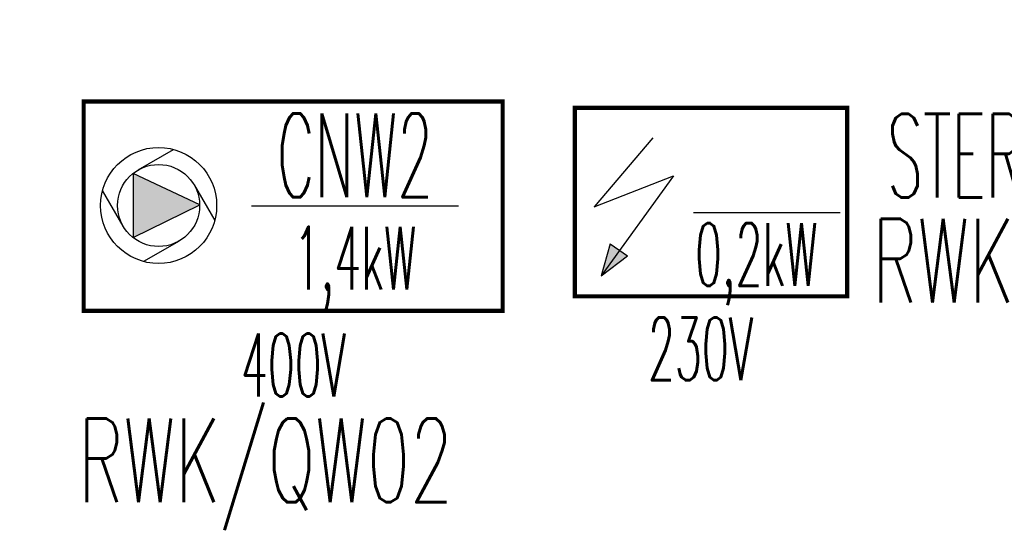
# Model space of a CAD drawing. Header units: millimetres. Extents: x -7955266 to 72030, y -46136 to 9299934.
# Tile 97 of 203: x -5132274 to -5129924, y 6617651 to 6618853. Entities that reach past the tile are written whole.
import ezdxf
from ezdxf.enums import TextEntityAlignment as Align

# ---------------------------------------------------------------- set-up
doc = ezdxf.new("R2010")
doc.units = ezdxf.units.MM
doc.header["$LTSCALE"] = 10
for name, color, linetype, lineweight in [('BMS_urzadzenia_nr_obw_magistrala', 140, 'Continuous', 13), ('BMS_urzadzenia_WE_WY', 30, 'Continuous', 20), ('IE_ATRYBUTY_ BLOCK_1', 7, 'Continuous', 25), ('IE_ATRYBUTY_ BLOCK_2', 7, 'Continuous', 18), ('IE_urzadzenia', 30, 'Continuous', 25), ('IE_urzadzenia_nr_obw', 94, 'Continuous', 20)]:
    doc.layers.add(name, color=color, linetype=linetype, lineweight=lineweight)
doc.styles.add('ROMANS', font='romans.shx', dxfattribs={"width": 0.8})

# ---------------------------------------------------------------- blocks, each defined once
blk = doc.blocks.new('urzadzenie_centrala wentylacyjna')
blk.add_hatch(color=256).paths.add_polyline_path([(-223.2, -247), (-382.1, -171.8), (-382.1, -324.6)])
for p, q in [((-370.1, -163.6), (-285.3, -114.6)), ((-236.3, -199.4), (-187.4, -284.3)), ((-406, -297.4), (-454.9, -212.6)), ((394.8, -250), (-99.6, -250)), ((-272.2, -333.2), (-357, -382.2))]:
    blk.add_line(p, q)
at = {"const_width": 10}
blk.add_lwpolyline([(-500, 0), (500, 0), (500, -500), (-500, -500), (-500, 0)], dxfattribs=at)
blk.add_lwpolyline([(-223.2, -247), (-382.1, -171.8), (-382.1, -324.6)], close=True)
for radius in [138.5, 97.9]:
    blk.add_circle((-321.2, -248.4), radius)
at = {"layer": 'BMS_urzadzenia_nr_obw_magistrala', "style": 'ROMANS', "width": 0.5, "flags": 8}
blk.add_attdef('ADR_BMS', (549.1, -361.7), '', height=150, dxfattribs=at)
at = {"layer": 'BMS_urzadzenia_WE_WY', "style": 'ROMANS', "width": 0.5, "flags": 8}
blk.add_attdef('BMS_WE_WY', (549.1, -566.8), '', height=150, dxfattribs=at)
at = {"layer": 'IE_ATRYBUTY_ BLOCK_1', "style": 'ROMANS', "width": 0.5, "flags": 8}
blk.add_attdef('TYP', text='', height=200, dxfattribs=at).set_placement((147.6, -228.7), align=Align.CENTER)
at = {"layer": 'IE_ATRYBUTY_ BLOCK_2', "style": 'ROMANS', "width": 0.5, "flags": 8}
for tag, p in [('OPIS2', (147.6, -449.1)), ('OPIS1', (0.4, -703.9))]:
    blk.add_attdef(tag, text='', height=150, dxfattribs=at).set_placement(p, align=Align.CENTER)
at = {"layer": 'IE_urzadzenia_nr_obw', "style": 'ROMANS', "width": 0.5, "flags": 8}
blk.add_attdef('NR_OBW', (549.1, -175.7), '', height=150, dxfattribs=at)
blk = doc.blocks.new('urzadzenie_ogolne')
blk.add_hatch(color=256).paths.add_polyline_path([(-237, -400.9), (-174.3, -352.9), (-215.6, -324.8)])
for p, q in [((-113.5, -71.8), (-253.5, -236.4)), ((-253.5, -236.4), (-64.1, -162.3)), ((-64.1, -162.3), (-237, -400.9)), ((-16.7, -250), (333.3, -250)), ((-215.6, -324.8), (-237, -400.9)), ((-215.6, -324.8), (-174.3, -352.9)), ((-237, -400.9), (-174.3, -352.9))]:
    blk.add_line(p, q)
at = {"const_width": 10}
blk.add_lwpolyline([(-300, 0), (350, 0), (350, -450), (-300, -450), (-300, 0)], dxfattribs=at)
at = {"layer": 'BMS_urzadzenia_nr_obw_magistrala', "style": 'ROMANS', "width": 0.5, "flags": 8}
blk.add_attdef('ADR_BMS', (399.1, -361.7), '', height=150, dxfattribs=at)
at = {"layer": 'BMS_urzadzenia_WE_WY', "style": 'ROMANS', "width": 0.5, "flags": 8}
blk.add_attdef('BMS_WE_WY', (399.1, -566.8), '', height=150, dxfattribs=at)
at = {"layer": 'IE_ATRYBUTY_ BLOCK_1', "style": 'ROMANS', "width": 0.5, "flags": 8}
blk.add_attdef('TYP', text='', height=200, dxfattribs=at).set_placement((133.3, -225), align=Align.CENTER)
at = {"layer": 'IE_ATRYBUTY_ BLOCK_2', "style": 'ROMANS', "width": 0.5, "flags": 8}
for tag, p in [('OPIS2', (133.3, -425)), ('OPIS1', (0, -650))]:
    blk.add_attdef(tag, text='', height=150, dxfattribs=at).set_placement(p, align=Align.CENTER)
at = {"layer": 'IE_urzadzenia_nr_obw', "style": 'ROMANS', "width": 0.5, "flags": 8}
blk.add_attdef('NR_OBW', (399.1, -175.7), '', height=150, dxfattribs=at)

msp = doc.modelspace()

# ---------------------------------------------------------------- block references
at = {"layer": 'IE_urzadzenia'}
msp.add_blockref('urzadzenie_centrala wentylacyjna', (-5131621.6, 6618657.9), dxfattribs=at).add_auto_attribs({'TYP': 'CNW2', 'OPIS2': '1,4kW', 'OPIS1': '400V'})
ref = msp.add_blockref('urzadzenie_ogolne', (-5130649.5, 6618642.6), dxfattribs=at)
ref.add_attrib('TYP', 'STER.CNW', dxfattribs={"layer": 'IE_ATRYBUTY_ BLOCK_1', "height": 200, "style": 'ROMANS', "width": 0.5, "flags": 8}).set_placement((-5129876.6, 6618428.2), align=Align.CENTER)
ref.add_attrib('OPIS1', '230V', dxfattribs={"layer": 'IE_ATRYBUTY_ BLOCK_2', "height": 150, "style": 'ROMANS', "width": 0.5, "flags": 8}).set_placement((-5130649.5, 6617992.6), align=Align.CENTER)
ref.add_attrib('OPIS2', '0,2kW', dxfattribs={"layer": 'IE_ATRYBUTY_ BLOCK_2', "height": 150, "style": 'ROMANS', "width": 0.5, "flags": 8}).set_placement((-5130516.2, 6618217.6), align=Align.CENTER)

# ---------------------------------------------------------------- texts
at = {"layer": 'IE_urzadzenia_nr_obw', "style": 'ROMANS', "width": 0.6}
for s, p in [('RWK/QKLS11', (-5130239.8, 6618177.7, 0)), ('RWK/QW02', (-5132134.9, 6617701.3, 0))]:
    msp.add_text(s, height=200, dxfattribs=at).set_placement(p)

doc.saveas('drawing.dxf')
